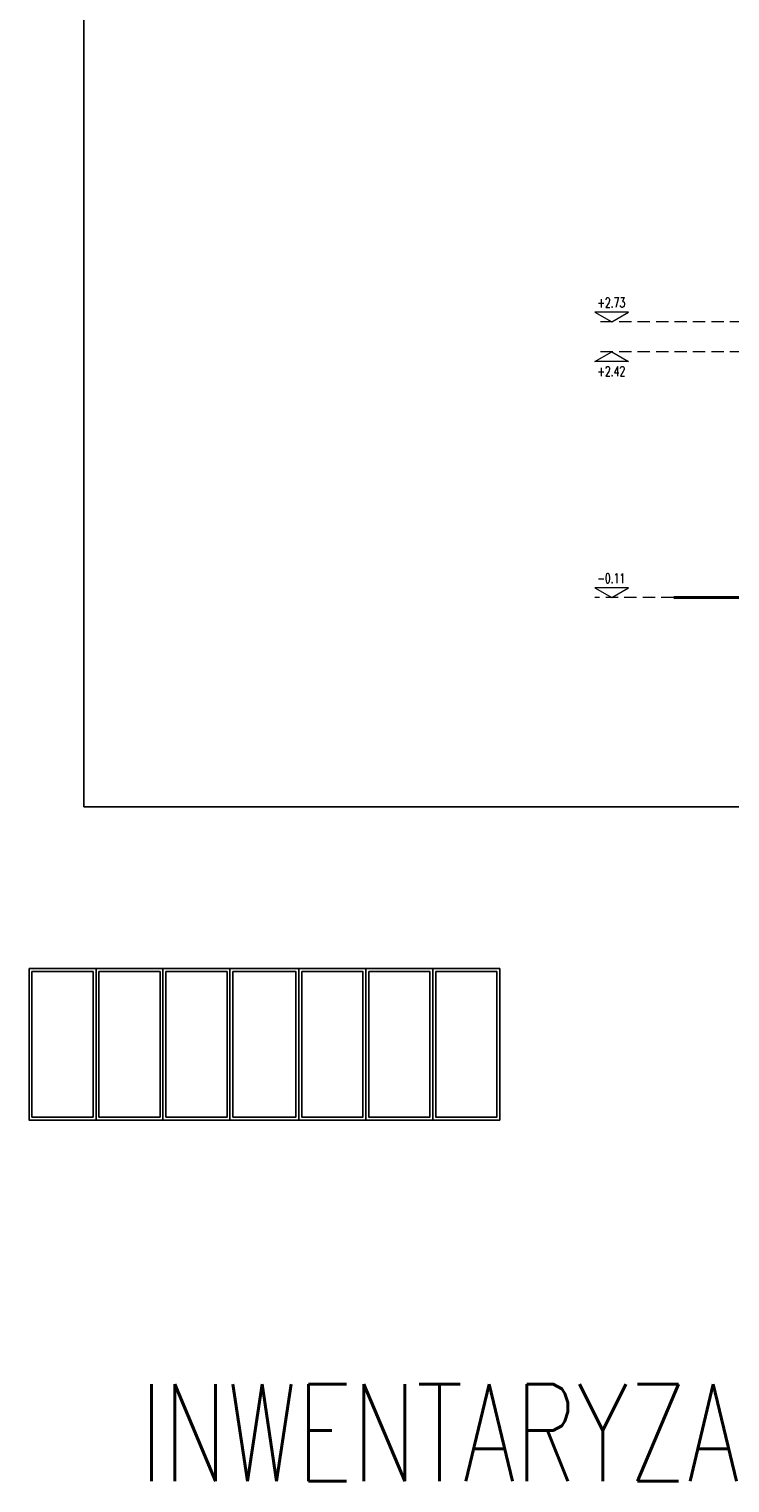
# Model space of a CAD drawing. Header units: millimetres. Extents: x 14400 to 93787, y -21104 to 39413.
# Tile 20 of 256: x 21819 to 22541, y 8830 to 10328. Entities that reach past the tile are written whole.
import ezdxf
from ezdxf.enums import TextEntityAlignment as Align

# ---------------------------------------------------------------- set-up
doc = ezdxf.new("R2010")
doc.units = ezdxf.units.MM
doc.linetypes.add('HIDDEN', pattern=[9.525, 6.35, -3.175])
doc.layers.add('!MODUS_OPIS', color=3, linetype='Continuous', lineweight=13)
doc.layers.add('__MODUS_ŚCIANY', color=2, linetype='Continuous', lineweight=35)
doc.styles.add('ARCHETYP', font='romans.shx', dxfattribs={"height": 15})
doc.styles.add('TXT', font='simplex.shx', dxfattribs={"width": 0.8})

msp = doc.modelspace()

# ---------------------------------------------------------------- linework, layer by layer
at = {"layer": '!MODUS_OPIS'}
for points in [[(22419.0383, 10026.23322), (22436.3588, 10036.23322), (22401.71779, 10036.23322)], [(22419.0383, 9995.23322), (22436.3588, 9985.23322), (22401.71779, 9985.23322)], [(22419.0383, 9742.23322), (22436.3588, 9752.23322), (22401.71779, 9752.23322)]]:
    msp.add_lwpolyline(points, close=True, dxfattribs=at)
at = {"layer": '!MODUS_OPIS', "linetype": 'HIDDEN', "ltscale": 2}
for points in [[(23639.40184, 10026.23322), (22401.71779, 10026.23322)], [(23639.40184, 9995.23322), (22401.71779, 9995.23322)], [(22482.72843, 9742.23322), (22401.71779, 9742.23322)]]:
    msp.add_lwpolyline(points, dxfattribs=at)
at = {"layer": '__MODUS_ŚCIANY', "ltscale": 2, "const_width": 3}
msp.add_lwpolyline([(22482.72843, 9742.23322), (23135.03227, 9742.23322), (23219.34561, 9747.23322), (23815.53999, 9747.23322)], dxfattribs=at)
at = {"layer": 'DEFPOINTS', "ltscale": 2}
msp.add_lwpolyline([(21875.11487, 11825.55027), (27619.20481, 11825.55027), (27619.20481, 9526.61475), (21875.11487, 9526.61475)], close=True, dxfattribs=at)
at = {"layer": 'DEFPOINTS'}
for points in [[(21818.63567, 9359.92437), (22303.68025, 9359.92437), (22303.68025, 9203.92437), (21818.63567, 9203.92437)], [(21818.63567, 9359.92437), (21887.63567, 9359.92437), (21887.63567, 9203.92437), (21818.63567, 9203.92437)], [(21821.63567, 9356.92437), (21884.63567, 9356.92437), (21884.63567, 9206.92437), (21821.63567, 9206.92437)], [(21887.63567, 9359.92437), (21956.63567, 9359.92437), (21956.63567, 9203.92437), (21887.63567, 9203.92437)], [(21890.63567, 9356.92437), (21953.63567, 9356.92437), (21953.63567, 9206.92437), (21890.63567, 9206.92437)], [(21956.63567, 9359.92437), (22025.63567, 9359.92437), (22025.63567, 9203.92437), (21956.63567, 9203.92437)], [(21959.63567, 9356.92437), (22022.63567, 9356.92437), (22022.63567, 9206.92437), (21959.63567, 9206.92437)], [(22025.63567, 9359.92437), (22096.68025, 9359.92437), (22096.68025, 9203.92437), (22025.63567, 9203.92437)], [(22028.63567, 9356.92437), (22093.63567, 9356.92437), (22093.63567, 9206.92437), (22028.63567, 9206.92437)], [(22096.68025, 9359.92437), (22165.68025, 9359.92437), (22165.68025, 9203.92437), (22096.68025, 9203.92437)], [(22099.68025, 9356.92437), (22162.68025, 9356.92437), (22162.68025, 9206.92437), (22099.68025, 9206.92437)], [(22165.68025, 9359.92437), (22234.68025, 9359.92437), (22234.68025, 9203.92437), (22165.68025, 9203.92437)], [(22168.68025, 9356.92437), (22231.68025, 9356.92437), (22231.68025, 9206.92437), (22168.68025, 9206.92437)], [(22234.68025, 9359.92437), (22303.68025, 9359.92437), (22303.68025, 9203.92437), (22234.68025, 9203.92437)], [(22237.68025, 9356.92437), (22300.68025, 9356.92437), (22300.68025, 9206.92437), (22237.68025, 9206.92437)]]:
    msp.add_lwpolyline(points, close=True, dxfattribs=at)

# ---------------------------------------------------------------- texts
at = {"layer": '!MODUS_OPIS', "style": 'TXT', "width": 0.7}
for s, p in [('+2.73', (22418.58147, 10041.11628)), ('+2.42', (22418.58147, 9970.35016)), ('-0.11', (22418.58147, 9757.11628))]:
    msp.add_text(s, height=10, dxfattribs=at).set_placement(p, align=Align.CENTER)
at = {"layer": 'DEFPOINTS', "style": 'ARCHETYP', "width": 0.7}
msp.add_text('INWENTARYZACJA', height=100, rotation=359.99999996, dxfattribs=at).set_placement((21932.69063, 8831.84486))

doc.saveas('drawing.dxf')
